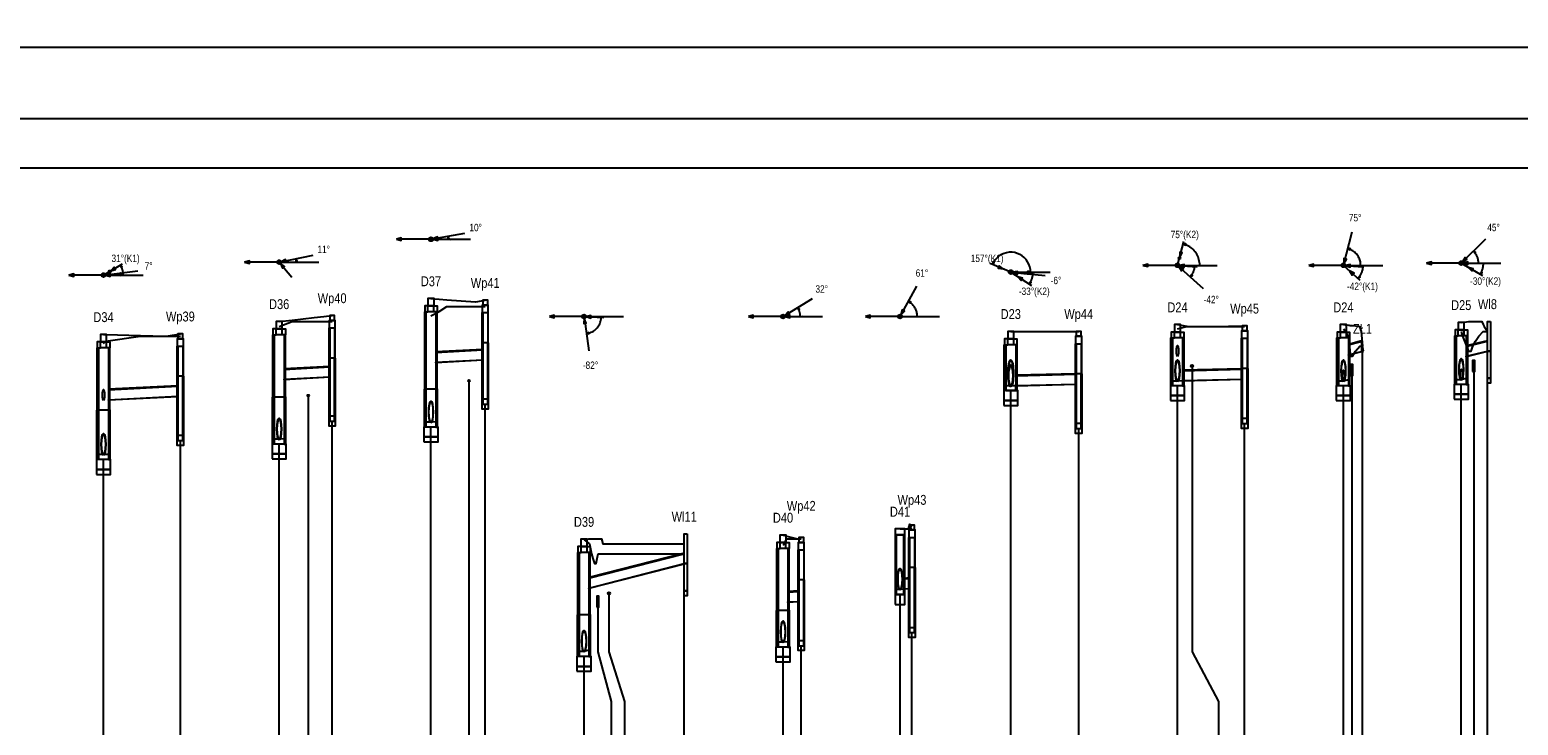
# Model space of a CAD drawing. Header units: metres. Extents: x 0 to 2625, y -705 to 306.
# Tile 24 of 34: x 1601 to 1902, y -185 to -45. Entities that reach past the tile are written whole.
import ezdxf
from ezdxf.enums import TextEntityAlignment as Align

# ---------------------------------------------------------------- set-up
doc = ezdxf.new("R2010")
doc.units = ezdxf.units.M
doc.header["$LTSCALE"] = 0.2
doc.layers.get('0').update_dxf_attribs({"color": 250, "linetype": 'CONTINUOUS'})
doc.layers.get('Defpoints').update_dxf_attribs({"linetype": 'CONTINUOUS'})
for name, color, linetype in [('Budynki', 7, 'CONTINUOUS'), ('Liczby', 7, 'CONTINUOUS'), ('Linie_opisowe', 7, 'CONTINUOUS'), ('Linie_tabeli', 7, 'CONTINUOUS'), ('Odcinki', 7, 'CONTINUOUS'), ('Opis_wl', 7, 'CONTINUOUS'), ('Osie', 7, 'CONTINUOUS'), ('Teren_istn', 3, 'CONTINUOUS'), ('Teren_proj', 2, 'CONTINUOUS'), ('Uzbr_podz', 7, 'CONTINUOUS'), ('warstwa_nr_0', 8, 'CONTINUOUS'), ('Wezly', 7, 'CONTINUOUS'), ('Wymiary', 7, 'CONTINUOUS')]:
    doc.layers.add(name, color=color, linetype=linetype)
doc.styles.get("Standard").update_dxf_attribs({"font": 'arial.ttf'})
doc.dimstyles.new('ISO-25', dxfattribs={"dimtxt": 2.5, "dimasz": 2.5, "dimexe": 1.25, "dimexo": 0.625, "dimtad": 1, "dimdec": 4, "dimdsep": 46, "dimtxsty": 'Standard', "dimcen": 2.5, "dimadec": 0, "dimazin": 0, "dimtfac": 1, "dimtdec": 4, "dimtmove": 0, "dimatfit": 3, "dimfxl": 1, "dimtolj": 1, "dimtzin": 0, "dimarcsym": 0})

# ---------------------------------------------------------------- blocks, each defined once
blk = doc.blocks.new('*D4')
at = {"color": 0, "lineweight": -2, "transparency": 16777216}
for p, q in [((0, -61.93), (0, -46.83)), ((2.5, -48.08), (2215.86, -48.08)), ((2218.36, -61.93), (2218.36, -46.83))]:
    blk.add_line(p, q, dxfattribs=at)
at = {"color": 0, "transparency": 16777216}
for points in [[(2.5, -47.66), (2.5, -48.49), (0, -48.08)], [(2215.86, -47.66), (2215.86, -48.49), (2218.36, -48.08)]]:
    blk.add_solid(points, dxfattribs=at)
at = {"layer": 'Defpoints', "color": 0, "transparency": 16777216}
for p in [(2218.36, -48.08), (0, -62.56), (2218.36, -62.56)]:
    blk.add_point(p, dxfattribs=at)
at = {"color": 0, "transparency": 16777216, "insert": (1109.18, -46.17), "char_height": 2.5, "attachment_point": 5}
blk.add_mtext('\\A1;2218.356', dxfattribs=at)

msp = doc.modelspace()

# ---------------------------------------------------------------- linework, layer by layer
at = {"layer": 'Budynki'}
for points in [[(1896.7264, -103.55751), (1896.7264, -109.55751), (1896.1264, -109.55751), (1896.1264, -103.55751)], [(1896.7264, -109.55751), (1896.7264, -115.05751), (1896.1264, -115.05751), (1896.1264, -111.05751), (1896.1264, -111.05751), (1896.1264, -109.55751)], [(1896.7264, -115.05751), (1896.7264, -116.05751), (1896.1264, -116.05751), (1896.1264, -115.05751)], [(1734.1271, -146.55751), (1734.1271, -152.55751), (1733.5271, -152.55751), (1733.5271, -146.55751)], [(1734.1271, -152.55751), (1734.1271, -158.05751), (1733.5271, -158.05751), (1733.5271, -154.05751), (1733.5271, -154.05751), (1733.5271, -152.55751)], [(1734.1271, -158.05751), (1734.1271, -159.05751), (1733.5271, -159.05751), (1733.5271, -158.05751)]]:
    msp.add_lwpolyline(points, close=True, dxfattribs=at)
at = {"layer": 'Linie_opisowe'}
for p, q in [((1689.9524, -115.55751), (1689.9524, -249.55751)), ((1657.4085, -118.55751), (1657.4085, -249.55751))]:
    msp.add_line(p, q, dxfattribs=at)
for points in [[(1836.3426, -112.55751), (1836.3426, -170.43751), (1841.6826, -180.43751), (1841.6826, -249.55751)], [(1868.6854, -114.38951), (1868.6854, -216.79751), (1869.6654, -226.79751), (1869.6654, -249.55751)], [(1893.3368, -113.55751), (1893.3368, -216.79751), (1898.8264, -226.79751), (1898.8264, -249.55751)], [(1718.2849, -158.55751), (1718.2849, -170.43751), (1721.4449, -180.43751), (1721.4449, -249.55751)], [(1716.0249, -161.25751), (1716.0249, -170.43751), (1718.7449, -180.43751), (1718.7449, -249.55751)]]:
    msp.add_lwpolyline(points, dxfattribs=at)
at = {"layer": 'Linie_tabeli'}
msp.add_lwpolyline([(30, -349.55751), (2208.356, -349.55751), (2208.356, -72.55751), (30, -72.55751)], close=True, dxfattribs=at)
for points in [[(1870.8168, -249.55751), (1870.8168, -108.55751)], [(1833.3826, -249.55751), (1833.3826, -116.55701)], [(1866.9654, -249.55751), (1866.9654, -116.55701)], [(1890.8168, -249.55751), (1890.8168, -116.29951)], [(1896.1264, -249.55751), (1896.1264, -115.05751)], [(1693.2449, -249.55751), (1693.2449, -120.27931)], [(1799.6326, -249.55751), (1799.6326, -117.55751)], [(1662.2524, -249.55751), (1662.2524, -123.72541)], [(1682.2524, -249.55751), (1682.2524, -124.91891)], [(1813.3826, -249.55751), (1813.3826, -125.21371)], [(1846.9654, -249.55751), (1846.9654, -124.20491)], [(1631.5285, -249.55751), (1631.5285, -127.66051)], [(1651.5285, -249.55751), (1651.5285, -128.36101)], [(1615.9683, -249.55751), (1615.9683, -131.49851)], [(1733.5271, -249.55751), (1733.5271, -158.05751)], [(1777.212, -249.55751), (1777.212, -158.82181)], [(1779.6326, -249.55751), (1779.6326, -166.52811)], [(1713.2449, -249.55751), (1713.2449, -171.35581)], [(1753.5271, -249.55751), (1753.5271, -169.44601)], [(1757.212, -249.55751), (1757.212, -169.17021)]]:
    msp.add_lwpolyline(points, dxfattribs=at)
at = {"layer": 'Odcinki'}
for points in [[(1867.9654, -108.29791), (1870.6168, -107.60941), (1870.6168, -107.50941), (1867.9654, -108.19791)], [(1891.8168, -108.61271), (1896.1264, -107.55751), (1896.1264, -107.45751), (1891.8168, -108.51271)], [(1683.2524, -109.82891), (1692.7449, -109.30681), (1692.7449, -109.20681), (1683.2524, -109.72891)], [(1683.2524, -111.82891), (1692.7449, -111.30681), (1692.7449, -111.40681), (1683.2524, -111.92891)], [(1867.9654, -110.29791), (1870.6168, -109.60941), (1870.6168, -109.70941), (1867.9654, -110.39791)], [(1891.8168, -110.61271), (1896.1264, -109.55751), (1896.1264, -109.65751), (1891.8168, -110.71271)], [(1652.5285, -113.27001), (1661.7524, -112.75341), (1661.7524, -112.65341), (1652.5285, -113.17001)], [(1800.6326, -114.53251), (1812.8826, -114.22621), (1812.8826, -114.12621), (1800.6326, -114.43251)], [(1834.3826, -113.51951), (1846.4654, -113.21741), (1846.4654, -113.11741), (1834.3826, -113.41951)], [(1616.9683, -117.38851), (1631.0285, -116.68551), (1631.0285, -116.58551), (1616.9683, -117.28851)], [(1652.5285, -115.27001), (1661.7524, -114.75341), (1661.7524, -114.85341), (1652.5285, -115.37001)], [(1800.6326, -116.53251), (1812.8826, -116.22621), (1812.8826, -116.32621), (1800.6326, -116.63251)], [(1834.3826, -115.51951), (1846.4654, -115.21741), (1846.4654, -115.31741), (1834.3826, -115.61951)], [(1616.9683, -119.38851), (1631.0285, -118.68551), (1631.0285, -118.78551), (1616.9683, -119.48851)], [(1714.2449, -155.50111), (1733.5271, -150.55751), (1733.5271, -150.45751), (1714.2449, -155.40111)], [(1714.2449, -157.50111), (1733.5271, -152.55751), (1733.5271, -152.65751), (1714.2449, -157.60111)], [(1778.012, -155.66181), (1779.1326, -155.56941), (1779.1326, -155.46941), (1778.012, -155.56181)], [(1754.5271, -158.31651), (1756.712, -158.19741), (1756.712, -158.09741), (1754.5271, -158.21651)], [(1778.012, -157.66181), (1779.1326, -157.56941), (1779.1326, -157.66941), (1778.012, -157.76181)], [(1754.5271, -160.31651), (1756.712, -160.19741), (1756.712, -160.29741), (1754.5271, -160.41651)]]:
    msp.add_lwpolyline(points, close=True, dxfattribs=at)
at = {"layer": 'Opis_wl'}
for centre, major_axis in [((1833.3826, -109.55751), (0, -1.1)), ((1799.6326, -114.05751), (0, -2.75)), ((1833.3826, -113.54451), (0, -2.2)), ((1833.3826, -109.55751), (0, -1)), ((1866.9654, -113.54451), (0, -2.2)), ((1890.8168, -113.28701), (0, -2.2)), ((1890.8168, -113.28701), (0, -2)), ((1799.6326, -114.05751), (0, -2.5)), ((1799.6326, -114.55751), (0, -2.2)), ((1799.6326, -114.55751), (0, -2.2)), ((1799.6326, -114.55751), (0, -2)), ((1799.6326, -114.55751), (0, -2)), ((1833.3826, -113.54451), (0, -2)), ((1866.9654, -113.54451), (0, -2)), ((1866.9654, -114.54451), (0, -1.1)), ((1866.9654, -114.54451), (0, -1)), ((1890.8168, -114.28701), (0, -1.1)), ((1890.8168, -114.28701), (0, -1)), ((1615.9683, -118.43851), (0, -1.1)), ((1615.9683, -118.43851), (0, -1)), ((1682.2524, -121.88391), (0, -2.2)), ((1682.2524, -121.88391), (0, -2)), ((1651.5285, -125.32601), (0, -2.2)), ((1651.5285, -125.32601), (0, -2)), ((1615.9683, -128.43851), (0, -2.2)), ((1615.9683, -128.43851), (0, -2)), ((1777.212, -155.72781), (0, -2.2)), ((1777.212, -155.72781), (0, -2)), ((1753.5271, -166.37101), (0, -2.2)), ((1753.5271, -166.37101), (0, -2)), ((1713.2449, -168.28081), (0, -2.2)), ((1713.2449, -168.28081), (0, -2))]:
    msp.add_ellipse(centre, major_axis=major_axis, ratio=0.2, dxfattribs=at)
at = {"layer": 'Osie'}
for p, q in [((1682.2524, -86.92711), (1690.2524, -86.92711)), ((1651.5285, -91.55751), (1659.5285, -91.55751)), ((1833.3826, -92.20271), (1841.3826, -92.20271)), ((1866.9654, -92.20271), (1874.9654, -92.20271)), ((1890.8168, -91.75411), (1898.8168, -91.75411)), ((1615.9683, -94.18371), (1623.9683, -94.18371)), ((1799.6326, -93.55751), (1807.6326, -93.55751)), ((1713.2449, -102.55751), (1721.2449, -102.55751)), ((1753.5271, -102.55751), (1761.5271, -102.55751)), ((1777.212, -102.55751), (1785.212, -102.55751))]:
    msp.add_line(p, q, dxfattribs=at)
at = {"layer": 'Teren_istn'}
for points in [[(1682.2524, -102.39931), (1683.8938, -101.55751), (1685.4856, -100.55751), (1693.2449, -100.55751)], [(1651.5285, -104.55751), (1654.184, -103.55751), (1658.6113, -103.55751), (1662.2524, -103.55751)], [(1833.3826, -105.07301), (1835.2681, -104.55751), (1843.72, -104.55751), (1846.9654, -104.55751)], [(1866.9654, -105.07301), (1867.3417, -105.55751), (1867.9718, -106.55751), (1868.0911, -107.55751), (1868.1768, -108.55751), (1868.2831, -109.55751), (1868.4337, -110.55751), (1868.7952, -110.55751), (1869.4358, -109.55751), (1870.3134, -108.55751), (1870.8168, -108.55751)], [(1615.9683, -108.03341), (1616.4446, -107.55751), (1623.4513, -106.55751), (1631.5285, -106.55751)], [(1799.6326, -105.55751), (1811.1185, -105.55751), (1811.9836, -105.55751), (1813.3826, -105.55751)], [(1890.8168, -105.55751), (1891.0514, -106.55751), (1891.4559, -107.55751), (1891.8673, -108.55751), (1892.3006, -109.55751), (1892.8522, -109.55751), (1893.1855, -108.55751), (1893.7353, -107.55751), (1894.3522, -106.55751), (1895.2898, -105.55751), (1896.1264, -105.55751)], [(1753.5271, -148.83301), (1753.7313, -148.55751), (1754.2913, -147.55751), (1757.212, -147.55751)], [(1777.212, -145.55751), (1778.9597, -145.55751), (1779.6326, -145.55751)], [(1713.2449, -147.73021), (1714.3346, -148.55751), (1714.5407, -149.55751), (1714.7655, -150.55751), (1715.0541, -151.55751), (1715.3685, -152.55751), (1715.7115, -152.55751), (1715.8876, -151.55751), (1716.0974, -150.55751), (1731.6372, -150.55751), (1733.5271, -150.55751)]]:
    msp.add_lwpolyline(points, dxfattribs=at)
at = {"layer": 'Teren_proj'}
for points in [[(1682.2524, -98.92711), (1683.8938, -99.04211), (1685.4856, -99.15351), (1691.2567, -99.55751), (1691.3694, -99.55751), (1693.2449, -99.25751)], [(1651.5285, -103.55751), (1654.184, -103.26461), (1658.6113, -102.77621), (1660.5939, -102.55751), (1662.2524, -102.35751)], [(1833.3826, -104.20271), (1835.2681, -104.47971), (1835.7978, -104.55751), (1837.7823, -104.55751), (1843.72, -104.49281), (1846.9654, -104.45751)], [(1866.9654, -104.20271), (1867.3417, -104.24351), (1867.9718, -104.31181), (1868.0911, -104.32481), (1868.1768, -104.33411), (1868.2831, -104.34561), (1868.4337, -104.36191), (1868.7952, -104.40111), (1869.4358, -104.47061), (1870.2367, -104.55751), (1870.3134, -104.80901), (1870.5417, -105.55751), (1870.8168, -108.55751)], [(1890.8168, -103.75411), (1891.0514, -103.72971), (1891.4559, -103.68761), (1891.8673, -103.64481), (1892.3006, -103.59981), (1892.7073, -103.55751), (1892.8522, -103.55751), (1893.1855, -103.55751), (1893.7353, -103.55751), (1894.3522, -103.55751), (1895.0188, -103.55751), (1895.2898, -104.19241), (1895.4457, -104.55751), (1896.1264, -105.55751)], [(1615.9683, -106.18371), (1616.4446, -106.19791), (1623.4513, -106.40691), (1628.5023, -106.55751), (1628.632, -106.55751), (1631.5285, -106.05751)], [(1778.9597, -145.55751), (1779.178, -144.55751), (1779.2354, -145.55751), (1779.6326, -144.75751)], [(1713.2449, -147.61701), (1714.1219, -147.55751), (1714.3346, -147.55751), (1714.5407, -147.55751), (1714.7655, -147.55751), (1715.0541, -147.55751), (1715.3685, -147.55751), (1715.7115, -147.55751), (1715.8876, -147.55751), (1716.0974, -147.55751), (1716.7472, -147.55751), (1717.0521, -148.55751), (1731.6372, -148.55751), (1733.5271, -148.55751)], [(1753.5271, -146.77531), (1753.7313, -146.83041), (1754.2913, -146.98151), (1756.4249, -147.55751), (1756.4688, -147.55751), (1757.212, -147.25751)]]:
    msp.add_lwpolyline(points, dxfattribs=at)
at = {"layer": 'Uzbr_podz'}
for points in [[(1893.1168, -113.65751), (1893.5568, -113.65751), (1893.5568, -111.45751), (1893.1168, -111.45751)], [(1868.4654, -114.48951), (1868.9054, -114.48951), (1868.9054, -112.28951), (1868.4654, -112.28951)], [(1868.4854, -114.38951), (1868.8854, -114.38951), (1868.8854, -112.38951), (1868.4854, -112.38951)], [(1893.1368, -113.55751), (1893.5368, -113.55751), (1893.5368, -111.55751), (1893.1368, -111.55751)], [(1715.8049, -161.35751), (1716.2449, -161.35751), (1716.2449, -159.15751), (1715.8049, -159.15751)], [(1715.8249, -161.25751), (1716.2249, -161.25751), (1716.2249, -159.25751), (1715.8249, -159.25751)]]:
    msp.add_lwpolyline(points, close=True, dxfattribs=at)
for centre, radius in [((1836.3426, -112.55751), 0.25), ((1689.9524, -115.55751), 0.168), ((1689.9524, -115.55751), 0.16), ((1657.4085, -118.55751), 0.168), ((1657.4085, -118.55751), 0.16), ((1718.2849, -158.55751), 0.25)]:
    msp.add_circle(centre, radius, dxfattribs=at)
at = {"layer": 'warstwa_nr_0'}
msp.add_lwpolyline([(0, -359.55751), (2218.356, -359.55751), (2218.356, -62.55751), (0, -62.55751)], close=True, dxfattribs=at)
at = {"layer": 'Wezly'}
for p, q in [((1682.8524, -100.42711), (1681.6524, -100.42711)), ((1682.8524, -101.62711), (1681.6524, -101.62711)), ((1652.1285, -105.05751), (1650.9285, -105.05751)), ((1891.4168, -105.25411), (1890.2168, -105.25411)), ((1616.5683, -107.68371), (1615.3683, -107.68371)), ((1652.1285, -106.25751), (1650.9285, -106.25751)), ((1693.7449, -107.85751), (1692.7449, -107.85751)), ((1800.2326, -107.05751), (1799.0326, -107.05751)), ((1800.2326, -108.25751), (1799.0326, -108.25751)), ((1833.9826, -105.70271), (1832.7826, -105.70271)), ((1833.9826, -106.90271), (1832.7826, -106.90271)), ((1867.5654, -105.70271), (1866.3654, -105.70271)), ((1867.5654, -106.90271), (1866.3654, -106.90271)), ((1870.8168, -108.53351), (1870.6168, -107.50941)), ((1870.6168, -107.50941), (1870.6168, -109.70941)), ((1870.8168, -108.58351), (1870.6168, -107.60941)), ((1891.4168, -106.45411), (1890.2168, -106.45411)), ((1616.5683, -108.88371), (1615.3683, -108.88371)), ((1662.7524, -110.95751), (1661.7524, -110.95751)), ((1870.6168, -109.60941), (1870.8168, -109.58351)), ((1870.6168, -109.70941), (1870.8168, -109.63351)), ((1871.0168, -109.55751), (1870.8168, -108.53351)), ((1871.0168, -109.55751), (1870.8168, -108.58351)), ((1870.8168, -109.58351), (1871.0168, -109.55751)), ((1870.8168, -109.63351), (1871.0168, -109.55751)), ((1871.0168, -109.55751), (1871.0168, -109.55751)), ((1813.8826, -114.15751), (1812.8826, -114.15751)), ((1847.4654, -113.05751), (1846.4654, -113.05751)), ((1632.0285, -114.65751), (1631.0285, -114.65751)), ((1683.3724, -117.22711), (1681.1324, -117.22711)), ((1652.6485, -118.85751), (1650.4085, -118.85751)), ((1617.0883, -121.48371), (1614.8483, -121.48371)), ((1713.8449, -149.11701), (1712.6449, -149.11701)), ((1713.8449, -150.31701), (1712.6449, -150.31701)), ((1754.1271, -148.27531), (1752.9271, -148.27531)), ((1754.1271, -149.47531), (1752.9271, -149.47531)), ((1780.1326, -153.35751), (1779.1326, -153.35751)), ((1757.712, -155.85751), (1756.712, -155.85751)), ((1754.6471, -162.07531), (1752.4071, -162.07531)), ((1714.3649, -162.91701), (1712.1249, -162.91701))]:
    msp.add_line(p, q, dxfattribs=at)
for points in [[(1681.6284, -100.42711), (1682.8764, -100.42711), (1682.8764, -98.92711), (1681.6284, -98.92711)], [(1692.7449, -100.25751), (1693.7449, -100.25751), (1693.7449, -99.25751), (1692.7449, -99.25751)], [(1661.7524, -103.35751), (1662.7524, -103.35751), (1662.7524, -102.35751), (1661.7524, -102.35751)], [(1681.6524, -100.42711), (1681.0024, -100.42711), (1681.0024, -101.62711), (1681.6524, -101.62711)], [(1681.2524, -117.22711), (1681.0024, -117.22711), (1681.0024, -101.62711), (1681.2524, -101.62711)], [(1682.8524, -100.42711), (1683.5024, -100.42711), (1683.5024, -101.62711), (1682.8524, -101.62711)], [(1683.2524, -117.22711), (1683.5024, -117.22711), (1683.5024, -101.62711), (1683.2524, -101.62711)], [(1692.6199, -101.75751), (1693.8699, -101.75751), (1693.8699, -100.25751), (1692.6199, -100.25751)], [(1692.7449, -107.85751), (1692.6199, -107.85751), (1692.6199, -101.75751), (1692.7449, -101.75751)], [(1693.7449, -107.85751), (1693.8699, -107.85751), (1693.8699, -101.75751), (1693.7449, -101.75751)], [(1650.9285, -105.05751), (1650.2785, -105.05751), (1650.2785, -106.25751), (1650.9285, -106.25751)], [(1650.9045, -105.05751), (1652.1525, -105.05751), (1652.1525, -103.55751), (1650.9045, -103.55751)], [(1652.1285, -105.05751), (1652.7785, -105.05751), (1652.7785, -106.25751), (1652.1285, -106.25751)], [(1661.6274, -104.85751), (1662.8774, -104.85751), (1662.8774, -103.35751), (1661.6274, -103.35751)], [(1661.7524, -110.95751), (1661.6274, -110.95751), (1661.6274, -104.85751), (1661.7524, -104.85751)], [(1662.7524, -110.95751), (1662.8774, -110.95751), (1662.8774, -104.85751), (1662.7524, -104.85751)], [(1832.7586, -105.70271), (1834.0066, -105.70271), (1834.0066, -104.20271), (1832.7586, -104.20271)], [(1846.3404, -106.95751), (1847.5904, -106.95751), (1847.5904, -105.45751), (1846.3404, -105.45751)], [(1846.4654, -105.45751), (1847.4654, -105.45751), (1847.4654, -104.45751), (1846.4654, -104.45751)], [(1866.3414, -105.70271), (1867.5894, -105.70271), (1867.5894, -104.20271), (1866.3414, -104.20271)], [(1890.2168, -105.25411), (1889.5668, -105.25411), (1889.5668, -106.45411), (1890.2168, -106.45411)], [(1890.1928, -105.25411), (1891.4408, -105.25411), (1891.4408, -103.75411), (1890.1928, -103.75411)], [(1891.4168, -105.25411), (1892.0668, -105.25411), (1892.0668, -106.45411), (1891.4168, -106.45411)], [(1615.3683, -107.68371), (1614.7183, -107.68371), (1614.7183, -108.88371), (1615.3683, -108.88371)], [(1615.3443, -107.68371), (1616.5923, -107.68371), (1616.5923, -106.18371), (1615.3443, -106.18371)], [(1616.5683, -107.68371), (1617.2183, -107.68371), (1617.2183, -108.88371), (1616.5683, -108.88371)], [(1630.9035, -108.55751), (1632.1535, -108.55751), (1632.1535, -107.05751), (1630.9035, -107.05751)], [(1631.0285, -107.05751), (1632.0285, -107.05751), (1632.0285, -106.05751), (1631.0285, -106.05751)], [(1650.5285, -118.85751), (1650.2785, -118.85751), (1650.2785, -106.25751), (1650.5285, -106.25751)], [(1652.5285, -118.85751), (1652.7785, -118.85751), (1652.7785, -106.25751), (1652.5285, -106.25751)], [(1693.2449, -120.27931), (1693.7449, -120.27931), (1693.7449, -107.85751), (1693.7866, -107.85751), (1693.8699, -107.85751), (1693.8699, -121.27931), (1693.2449, -121.27931), (1693.2449, -121.27931), (1692.6199, -121.27931), (1692.6199, -107.85751), (1692.7032, -107.85751), (1692.7449, -107.85751), (1692.7449, -120.27931)], [(1798.6326, -117.55751), (1798.3126, -117.55751), (1798.3126, -108.25751), (1798.6326, -108.25751)], [(1799.0326, -107.05751), (1798.3826, -107.05751), (1798.3826, -108.25751), (1799.0326, -108.25751)], [(1799.0086, -107.05751), (1800.2566, -107.05751), (1800.2566, -105.55751), (1799.0086, -105.55751)], [(1800.2326, -107.05751), (1800.8826, -107.05751), (1800.8826, -108.25751), (1800.2326, -108.25751)], [(1800.6326, -117.55751), (1800.9526, -117.55751), (1800.9526, -108.25751), (1800.6326, -108.25751)], [(1812.7576, -108.05751), (1814.0076, -108.05751), (1814.0076, -106.55751), (1812.7576, -106.55751)], [(1812.8826, -114.15751), (1812.7576, -114.15751), (1812.7576, -108.05751), (1812.8826, -108.05751)], [(1812.8826, -106.55751), (1813.8826, -106.55751), (1813.8826, -105.55751), (1812.8826, -105.55751)], [(1813.8826, -114.15751), (1814.0076, -114.15751), (1814.0076, -108.05751), (1813.8826, -108.05751)], [(1832.3826, -116.55701), (1832.0626, -116.55701), (1832.0626, -106.90271), (1832.3826, -106.90271)], [(1832.7826, -105.70271), (1832.1326, -105.70271), (1832.1326, -106.90271), (1832.7826, -106.90271)], [(1833.9826, -105.70271), (1834.6326, -105.70271), (1834.6326, -106.90271), (1833.9826, -106.90271)], [(1834.3826, -116.55701), (1834.7026, -116.55701), (1834.7026, -106.90271), (1834.3826, -106.90271)], [(1846.4654, -113.05751), (1846.3404, -113.05751), (1846.3404, -106.95751), (1846.4654, -106.95751)], [(1847.4654, -113.05751), (1847.5904, -113.05751), (1847.5904, -106.95751), (1847.4654, -106.95751)], [(1865.9654, -116.55701), (1865.6454, -116.55701), (1865.6454, -106.90271), (1865.9654, -106.90271)], [(1866.3654, -105.70271), (1865.7154, -105.70271), (1865.7154, -106.90271), (1866.3654, -106.90271)], [(1867.5654, -105.70271), (1868.2154, -105.70271), (1868.2154, -106.90271), (1867.5654, -106.90271)], [(1867.9654, -116.55701), (1868.2854, -116.55701), (1868.2854, -106.90271), (1867.9654, -106.90271)], [(1889.8168, -116.29951), (1889.4968, -116.29951), (1889.4968, -106.45411), (1889.8168, -106.45411)], [(1891.8168, -116.29951), (1892.1368, -116.29951), (1892.1368, -106.45411), (1891.8168, -106.45411)], [(1614.9683, -121.48371), (1614.7183, -121.48371), (1614.7183, -108.88371), (1614.9683, -108.88371)], [(1616.9683, -121.48371), (1617.2183, -121.48371), (1617.2183, -108.88371), (1616.9683, -108.88371)], [(1631.0285, -114.65751), (1630.9035, -114.65751), (1630.9035, -108.55751), (1631.0285, -108.55751)], [(1632.0285, -114.65751), (1632.1535, -114.65751), (1632.1535, -108.55751), (1632.0285, -108.55751)], [(1662.2524, -123.72541), (1662.7524, -123.72541), (1662.7524, -110.95751), (1662.794, -110.95751), (1662.8774, -110.95751), (1662.8774, -124.72541), (1662.2524, -124.72541), (1662.2524, -124.72541), (1661.6274, -124.72541), (1661.6274, -110.95751), (1661.7107, -110.95751), (1661.7524, -110.95751), (1661.7524, -123.72541)], [(1813.3826, -125.21371), (1813.8826, -125.21371), (1813.8826, -114.15751), (1813.9243, -114.15751), (1814.0076, -114.15751), (1814.0076, -126.21371), (1813.3826, -126.21371), (1813.3826, -126.21371), (1812.7576, -126.21371), (1812.7576, -114.15751), (1812.841, -114.15751), (1812.8826, -114.15751), (1812.8826, -125.21371)], [(1846.9654, -124.20491), (1847.4654, -124.20491), (1847.4654, -113.05751), (1847.5071, -113.05751), (1847.5904, -113.05751), (1847.5904, -125.20491), (1846.9654, -125.20491), (1846.9654, -125.20491), (1846.3404, -125.20491), (1846.3404, -113.05751), (1846.4237, -113.05751), (1846.4654, -113.05751), (1846.4654, -124.20491)], [(1631.5285, -127.66051), (1632.0285, -127.66051), (1632.0285, -114.65751), (1632.0701, -114.65751), (1632.1535, -114.65751), (1632.1535, -128.66051), (1631.5285, -128.66051), (1631.5285, -128.66051), (1630.9035, -128.66051), (1630.9035, -114.65751), (1630.9868, -114.65751), (1631.0285, -114.65751), (1631.0285, -127.66051)], [(1681.2524, -124.91891), (1680.9324, -124.91891), (1680.9324, -117.22711), (1681.2524, -117.22711)], [(1683.2524, -124.91891), (1683.5724, -124.91891), (1683.5724, -117.22711), (1683.2524, -117.22711)], [(1798.6326, -117.55751), (1800.6326, -117.55751), (1800.6326, -116.55751), (1798.6326, -116.55751)], [(1831.9426, -118.55701), (1834.8226, -118.55701), (1834.8226, -116.55701), (1831.9426, -116.55701)], [(1833.3826, -116.55701), (1832.3826, -116.55701), (1832.3826, -115.54451), (1833.3826, -115.54451), (1834.3826, -115.51951), (1834.3826, -116.55701)], [(1865.5254, -118.55701), (1868.4054, -118.55701), (1868.4054, -116.55701), (1865.5254, -116.55701)], [(1866.9654, -116.55701), (1865.9654, -116.55701), (1865.9654, -115.54451), (1866.9654, -115.54451), (1867.9654, -115.28791), (1867.9654, -116.55701)], [(1889.3768, -118.29951), (1892.2568, -118.29951), (1892.2568, -116.29951), (1889.3768, -116.29951)], [(1890.8168, -116.29951), (1889.8168, -116.29951), (1889.8168, -115.28701), (1890.8168, -115.28701), (1891.8168, -115.04271), (1891.8168, -116.29951)], [(1650.5285, -128.36101), (1650.2085, -128.36101), (1650.2085, -118.85751), (1650.5285, -118.85751)], [(1652.5285, -128.36101), (1652.8485, -128.36101), (1652.8485, -118.85751), (1652.5285, -118.85751)], [(1692.7449, -120.27931), (1693.7449, -120.27931), (1693.7449, -119.27931), (1692.7449, -119.27931)], [(1798.1926, -119.55751), (1801.0726, -119.55751), (1801.0726, -117.55751), (1798.1926, -117.55751)], [(1798.1926, -120.55751), (1801.0726, -120.55751), (1801.0726, -119.55751), (1798.1926, -119.55751)], [(1831.9426, -119.55701), (1834.8226, -119.55701), (1834.8226, -118.55701), (1831.9426, -118.55701)], [(1865.5254, -119.55701), (1868.4054, -119.55701), (1868.4054, -118.55701), (1865.5254, -118.55701)], [(1889.3768, -119.29951), (1892.2568, -119.29951), (1892.2568, -118.29951), (1889.3768, -118.29951)], [(1614.9683, -131.49851), (1614.6483, -131.49851), (1614.6483, -121.48371), (1614.9683, -121.48371)], [(1616.9683, -131.49851), (1617.2883, -131.49851), (1617.2883, -121.48371), (1616.9683, -121.48371)], [(1661.7524, -123.72541), (1662.7524, -123.72541), (1662.7524, -122.72541), (1661.7524, -122.72541)], [(1846.4654, -124.20491), (1847.4654, -124.20491), (1847.4654, -123.20491), (1846.4654, -123.20491)], [(1680.8124, -126.91891), (1683.6924, -126.91891), (1683.6924, -124.91891), (1680.8124, -124.91891)], [(1682.2524, -124.91891), (1681.2524, -124.91891), (1681.2524, -123.88391), (1682.2524, -123.88391), (1683.2524, -123.82891), (1683.2524, -124.91891)], [(1812.8826, -125.21371), (1813.8826, -125.21371), (1813.8826, -124.21371), (1812.8826, -124.21371)], [(1631.0285, -127.66051), (1632.0285, -127.66051), (1632.0285, -126.66051), (1631.0285, -126.66051)], [(1650.0885, -130.36101), (1652.9685, -130.36101), (1652.9685, -128.36101), (1650.0885, -128.36101)], [(1651.5285, -128.36101), (1650.5285, -128.36101), (1650.5285, -127.32601), (1651.5285, -127.32601), (1652.5285, -127.27001), (1652.5285, -128.36101)], [(1680.8124, -127.91891), (1683.6924, -127.91891), (1683.6924, -126.91891), (1680.8124, -126.91891)], [(1614.5283, -133.49851), (1617.4083, -133.49851), (1617.4083, -131.49851), (1614.5283, -131.49851)], [(1615.9683, -131.49851), (1614.9683, -131.49851), (1614.9683, -130.43851), (1615.9683, -130.43851), (1616.9683, -130.38851), (1616.9683, -131.49851)], [(1650.0885, -131.36101), (1652.9685, -131.36101), (1652.9685, -130.36101), (1650.0885, -130.36101)], [(1614.5283, -134.49851), (1617.4083, -134.49851), (1617.4083, -133.49851), (1614.5283, -133.49851)], [(1712.6209, -149.11701), (1713.8689, -149.11701), (1713.8689, -147.61701), (1712.6209, -147.61701)], [(1752.9031, -148.27531), (1754.1511, -148.27531), (1754.1511, -146.77531), (1752.9031, -146.77531)], [(1756.712, -148.25751), (1757.712, -148.25751), (1757.712, -147.25751), (1756.712, -147.25751)], [(1776.212, -146.75751), (1778.212, -146.75751), (1778.212, -145.55751), (1776.212, -145.55751)], [(1776.212, -158.82181), (1778.212, -158.82181), (1778.212, -146.75751), (1776.212, -146.75751)], [(1776.412, -158.82181), (1778.012, -158.82181), (1778.012, -146.75751), (1776.412, -146.75751)], [(1779.0076, -147.25751), (1780.2576, -147.25751), (1780.2576, -145.75751), (1779.0076, -145.75751)], [(1779.1326, -153.35751), (1779.0076, -153.35751), (1779.0076, -147.25751), (1779.1326, -147.25751)], [(1779.1326, -145.75751), (1780.1326, -145.75751), (1780.1326, -144.75751), (1779.1326, -144.75751)], [(1780.1326, -153.35751), (1780.2576, -153.35751), (1780.2576, -147.25751), (1780.1326, -147.25751)], [(1712.6449, -149.11701), (1711.9949, -149.11701), (1711.9949, -150.31701), (1712.6449, -150.31701)], [(1712.2449, -162.91701), (1711.9949, -162.91701), (1711.9949, -150.31701), (1712.2449, -150.31701)], [(1713.8449, -149.11701), (1714.4949, -149.11701), (1714.4949, -150.31701), (1713.8449, -150.31701)], [(1714.2449, -162.91701), (1714.4949, -162.91701), (1714.4949, -150.31701), (1714.2449, -150.31701)], [(1752.9271, -148.27531), (1752.2771, -148.27531), (1752.2771, -149.47531), (1752.9271, -149.47531)], [(1752.5271, -162.07531), (1752.2771, -162.07531), (1752.2771, -149.47531), (1752.5271, -149.47531)], [(1754.1271, -148.27531), (1754.7771, -148.27531), (1754.7771, -149.47531), (1754.1271, -149.47531)], [(1754.5271, -162.07531), (1754.7771, -162.07531), (1754.7771, -149.47531), (1754.5271, -149.47531)], [(1756.587, -149.75751), (1757.837, -149.75751), (1757.837, -148.25751), (1756.587, -148.25751)], [(1756.712, -155.85751), (1756.587, -155.85751), (1756.587, -149.75751), (1756.712, -149.75751)], [(1757.712, -155.85751), (1757.837, -155.85751), (1757.837, -149.75751), (1757.712, -149.75751)], [(1779.6326, -166.52811), (1780.1326, -166.52811), (1780.1326, -153.35751), (1780.1742, -153.35751), (1780.2576, -153.35751), (1780.2576, -167.52811), (1779.6326, -167.52811), (1779.6326, -167.52811), (1779.0076, -167.52811), (1779.0076, -153.35751), (1779.0909, -153.35751), (1779.1326, -153.35751), (1779.1326, -166.52811)], [(1757.212, -169.17021), (1757.712, -169.17021), (1757.712, -155.85751), (1757.7537, -155.85751), (1757.837, -155.85751), (1757.837, -170.17021), (1757.212, -170.17021), (1757.212, -170.17021), (1756.587, -170.17021), (1756.587, -155.85751), (1756.6703, -155.85751), (1756.712, -155.85751), (1756.712, -169.17021)], [(1776.252, -160.82181), (1778.172, -160.82181), (1778.172, -158.82181), (1776.252, -158.82181)], [(1777.212, -158.82181), (1776.412, -158.82181), (1776.412, -157.72781), (1777.212, -157.72781), (1778.012, -157.66181), (1778.012, -158.82181)], [(1752.5271, -169.44601), (1752.2071, -169.44601), (1752.2071, -162.07531), (1752.5271, -162.07531)], [(1754.5271, -169.44601), (1754.8471, -169.44601), (1754.8471, -162.07531), (1754.5271, -162.07531)], [(1712.2449, -171.35581), (1711.9249, -171.35581), (1711.9249, -162.91701), (1712.2449, -162.91701)], [(1714.2449, -171.35581), (1714.5649, -171.35581), (1714.5649, -162.91701), (1714.2449, -162.91701)], [(1779.1326, -166.52811), (1780.1326, -166.52811), (1780.1326, -165.52811), (1779.1326, -165.52811)], [(1753.5271, -169.44601), (1752.5271, -169.44601), (1752.5271, -168.37101), (1753.5271, -168.37101), (1754.5271, -168.31651), (1754.5271, -169.44601)], [(1756.712, -169.17021), (1757.712, -169.17021), (1757.712, -168.17021), (1756.712, -168.17021)], [(1711.8049, -173.35581), (1714.6849, -173.35581), (1714.6849, -171.35581), (1711.8049, -171.35581)], [(1713.2449, -171.35581), (1712.2449, -171.35581), (1712.2449, -170.28081), (1713.2449, -170.28081), (1714.2449, -170.02111), (1714.2449, -171.35581)], [(1752.0871, -171.44601), (1754.9671, -171.44601), (1754.9671, -169.44601), (1752.0871, -169.44601)], [(1752.0871, -172.44601), (1754.9671, -172.44601), (1754.9671, -171.44601), (1752.0871, -171.44601)], [(1711.8049, -174.35581), (1714.6849, -174.35581), (1714.6849, -173.35581), (1711.8049, -173.35581)]]:
    msp.add_lwpolyline(points, close=True, dxfattribs=at)
at = {"layer": 'Wymiary'}
for p, q in [((1682.2524, -86.92711), (1675.2524, -86.92711)), ((1682.2524, -86.92711), (1689.1417, -85.68711)), ((1682.2524, -86.92711), (1686.2523, -86.95381)), ((1833.3826, -92.20271), (1834.6732, -87.37211)), ((1866.9654, -92.20271), (1868.7722, -85.43991)), ((1890.8168, -91.75411), (1895.7952, -86.83321)), ((1651.5285, -91.55751), (1658.3882, -90.16321)), ((1615.9683, -94.18371), (1619.8389, -91.88841)), ((1615.9683, -94.18371), (1622.9167, -93.33551)), ((1651.5285, -91.55751), (1644.5285, -91.55751)), ((1651.5285, -91.55751), (1654.1178, -94.60631)), ((1799.6326, -93.55751), (1795.4859, -91.80961)), ((1833.3826, -92.20271), (1826.3826, -92.20271)), ((1833.3826, -92.20271), (1837.3688, -92.53501)), ((1833.3826, -92.20271), (1838.5768, -96.89521)), ((1866.9654, -92.20271), (1859.9654, -92.20271)), ((1866.9654, -92.20271), (1870.9516, -92.53501)), ((1866.9654, -92.20271), (1870.3045, -95.21931)), ((1890.8168, -91.75411), (1883.8168, -91.75411)), ((1890.8168, -91.75411), (1894.8166, -91.79031)), ((1890.8168, -91.75411), (1895.1276, -94.28731)), ((1615.9683, -94.18371), (1608.9683, -94.18371)), ((1615.9683, -94.18371), (1619.9681, -94.22281)), ((1799.6326, -93.55751), (1803.6111, -93.97161)), ((1799.6326, -93.55751), (1803.8042, -96.31391)), ((1799.6326, -93.55751), (1806.595, -94.28221)), ((1753.5271, -102.55751), (1759.4884, -98.88831)), ((1777.212, -102.55751), (1780.5875, -96.42511)), ((1713.2449, -102.55751), (1706.2449, -102.55751)), ((1713.2449, -102.55751), (1717.2409, -102.73721)), ((1713.2449, -102.55751), (1714.2354, -109.48711)), ((1753.5271, -102.55751), (1746.5271, -102.55751)), ((1753.5271, -102.55751), (1757.5268, -102.50751)), ((1777.212, -102.55751), (1770.212, -102.55751))]:
    msp.add_line(p, q, dxfattribs=at)
for points in [[(1675.2524, -86.92711), (1676.2183, -87.18601), (1676.2183, -86.66831)], [(1682.6461, -86.85631), (1683.6426, -86.93991), (1683.5509, -86.43041)], [(1682.6524, -86.92981), (1683.6166, -87.19511), (1683.62, -86.67741)], [(1685.697, -86.30711), (1685.6552, -86.80541), (1685.91, -86.75951)], [(1833.8214, -90.56031), (1834.3208, -89.69391), (1833.8207, -89.56031)], [(1834.5441, -87.85511), (1834.9773, -88.10481), (1835.0441, -87.85481)], [(1867.8688, -88.82131), (1868.302, -89.07091), (1868.3688, -88.82091)], [(1893.306, -89.29361), (1893.5535, -89.72811), (1893.7376, -89.54611)], [(1617.4305, -93.31661), (1618.3934, -93.04651), (1618.1293, -92.60121)], [(1619.4088, -92.14341), (1619.5439, -92.62481), (1619.7665, -92.49281)], [(1644.5285, -91.55751), (1645.4944, -91.81631), (1645.4944, -91.29871)], [(1651.7874, -91.86241), (1652.2154, -92.76621), (1652.61, -92.43111)], [(1651.9205, -91.47781), (1652.9186, -91.53911), (1652.8155, -91.03181)], [(1654.9584, -90.86031), (1654.9277, -91.35941), (1655.1814, -91.30781)], [(1795.9467, -92.00381), (1796.2535, -91.60911), (1796.015, -91.50851)], [(1798.0661, -92.89721), (1797.2765, -92.28351), (1797.0755, -92.76051)], [(1826.3826, -92.20271), (1827.3485, -92.46151), (1827.3485, -91.94381)], [(1833.6794, -92.47081), (1834.2227, -93.31041), (1834.5697, -92.92631)], [(1833.7812, -92.23591), (1834.7223, -92.57411), (1834.7653, -92.05821)], [(1859.9654, -92.20271), (1860.9313, -92.46151), (1860.9313, -91.94381)], [(1867.0686, -91.81621), (1867.568, -90.94981), (1867.0679, -90.81621)], [(1867.364, -92.23591), (1868.3051, -92.57411), (1868.3481, -92.05821)], [(1868.2269, -93.34231), (1868.7701, -94.18191), (1869.1171, -93.79781)], [(1883.8168, -91.75411), (1884.7827, -92.01291), (1884.7827, -91.49531)], [(1891.1013, -91.47291), (1891.9702, -90.97791), (1891.6063, -90.60981)], [(1891.2168, -91.75771), (1892.1803, -92.02521), (1892.185, -91.50761)], [(1892.2825, -92.61541), (1892.9841, -93.32791), (1893.2464, -92.88161)], [(1608.9683, -94.18371), (1609.9342, -94.44251), (1609.9342, -93.92491)], [(1616.3654, -94.13521), (1617.3555, -94.27511), (1617.2928, -93.76121)], [(1616.3683, -94.18761), (1617.3316, -94.45591), (1617.3367, -93.93821)], [(1619.4425, -93.75961), (1619.3726, -94.25471), (1619.6295, -94.22331)], [(1800.0305, -93.59891), (1800.9644, -93.95631), (1801.018, -93.44151)], [(1800.0305, -93.59891), (1800.9644, -93.95631), (1801.018, -93.44151)], [(1801.051, -94.49471), (1801.7142, -95.24311), (1801.9995, -94.81121)], [(1803.1138, -93.91991), (1803.2925, -93.45291), (1803.0351, -93.42611)], [(1803.3871, -96.03821), (1803.7613, -95.70661), (1803.5453, -95.56391)], [(1835.9797, -94.54891), (1836.3995, -94.27731), (1836.2074, -94.10381)], [(1869.9335, -94.88411), (1870.3533, -94.61251), (1870.1613, -94.43901)], [(1894.6965, -94.03401), (1895.0527, -93.68321), (1894.8296, -93.55201)], [(1706.2449, -102.55751), (1707.2108, -102.81631), (1707.2108, -102.29871)], [(1713.6445, -102.57551), (1714.5978, -102.87741), (1714.6211, -102.36031)], [(1746.5271, -102.55751), (1747.493, -102.81631), (1747.493, -102.29871)], [(1753.8677, -102.34781), (1754.826, -102.06191), (1754.5547, -101.62111)], [(1753.9271, -102.55251), (1754.8962, -102.79921), (1754.8897, -102.28161)], [(1756.5077, -100.72291), (1756.6507, -101.20201), (1756.8711, -101.06631)], [(1770.212, -102.55751), (1771.1779, -102.81631), (1771.1779, -102.29871)], [(1777.4049, -102.20711), (1778.0974, -101.48571), (1777.6439, -101.23611)], [(1778.8998, -99.49131), (1779.2605, -99.83761), (1779.3853, -99.61081)], [(1713.3015, -102.95351), (1713.182, -103.94631), (1713.6944, -103.87311)], [(1713.7401, -106.02231), (1714.2365, -106.08211), (1714.1999, -105.82581)]]:
    msp.add_lwpolyline(points, close=True, dxfattribs=at)
for points in [[(1685.7524, -86.92711), (1685.7518, -86.86481), (1685.7502, -86.80251), (1685.7474, -86.74021), (1685.7435, -86.67801), (1685.7385, -86.61591), (1685.7324, -86.55391), (1685.7252, -86.49201), (1685.7169, -86.43021), (1685.7075, -86.36861), (1685.697, -86.30711)], [(1803.6326, -93.55751), (1803.595, -93.01071), (1803.4831, -92.47411), (1803.2988, -91.95791), (1803.0458, -91.47171), (1802.7286, -91.02471), (1802.3533, -90.62531), (1801.9269, -90.28091), (1801.4574, -89.99801), (1800.9537, -89.78201), (1800.4251, -89.63681), (1799.8817, -89.56531), (1799.3336, -89.56871), (1798.7911, -89.64701), (1798.2645, -89.79881), (1797.7635, -90.02111), (1797.2976, -90.30981), (1796.8755, -90.65951), (1796.5052, -91.06361), (1796.1937, -91.51451), (1795.9467, -92.00381)], [(1837.8826, -92.20271), (1837.873, -91.90821), (1837.8441, -91.61501), (1837.796, -91.32431), (1837.7291, -91.03731), (1837.6435, -90.75541), (1837.5397, -90.47971), (1837.418, -90.21131), (1837.2791, -89.95151), (1837.1234, -89.70141), (1836.9517, -89.46191), (1836.7647, -89.23421), (1836.5632, -89.01931), (1836.3481, -88.81801), (1836.1202, -88.63121), (1835.8806, -88.45971), (1835.6303, -88.30421), (1835.3704, -88.16551), (1835.102, -88.04411), (1834.8261, -87.94051), (1834.5441, -87.85511)], [(1870.4654, -92.20271), (1870.4579, -91.97361), (1870.4354, -91.74561), (1870.3981, -91.51951), (1870.346, -91.29631), (1870.2795, -91.07701), (1870.1987, -90.86261), (1870.1041, -90.65381), (1869.996, -90.45181), (1869.8749, -90.25721), (1869.7414, -90.07101), (1869.5959, -89.89391), (1869.4392, -89.72671), (1869.2719, -89.57011), (1869.0947, -89.42481), (1868.9083, -89.29151), (1868.7136, -89.17061), (1868.5115, -89.06261), (1868.3027, -88.96821), (1868.0881, -88.88761), (1867.8688, -88.82131)], [(1894.3168, -91.75411), (1894.3141, -91.61771), (1894.3062, -91.48151), (1894.2929, -91.34571), (1894.2743, -91.21061), (1894.2505, -91.07621), (1894.2215, -90.94291), (1894.1873, -90.81091), (1894.148, -90.68031), (1894.1036, -90.55131), (1894.0543, -90.42411), (1894, -90.29891), (1893.9408, -90.17601), (1893.877, -90.05541), (1893.8085, -89.93751), (1893.7354, -89.82231), (1893.6579, -89.71001), (1893.5761, -89.60081), (1893.4901, -89.49491), (1893.4, -89.39251), (1893.306, -89.29361)], [(1619.9683, -94.18371), (1619.9669, -94.07661), (1619.9626, -93.96971), (1619.9554, -93.86291), (1619.9454, -93.75631), (1619.9325, -93.65001), (1619.9168, -93.54411), (1619.8983, -93.43871), (1619.877, -93.33381), (1619.8528, -93.22951), (1619.8259, -93.12591), (1619.7962, -93.02301), (1619.7638, -92.92101), (1619.7286, -92.81991), (1619.6908, -92.71981), (1619.6503, -92.62071), (1619.6071, -92.52271), (1619.5614, -92.42591), (1619.5131, -92.33041), (1619.4622, -92.23621), (1619.4088, -92.14341)], [(1655.0285, -91.55751), (1655.0278, -91.48731), (1655.0257, -91.41721), (1655.0222, -91.34711), (1655.0172, -91.27711), (1655.0109, -91.20721), (1655.0032, -91.13741), (1654.9941, -91.06781), (1654.9836, -90.99841), (1654.9717, -90.92921), (1654.9584, -90.86031)], [(1835.9797, -94.54891), (1836.0641, -94.45201), (1836.1449, -94.35201), (1836.222, -94.24911), (1836.2952, -94.14341), (1836.3646, -94.03511), (1836.4298, -93.92441), (1836.491, -93.81131), (1836.548, -93.69601), (1836.6007, -93.57881), (1836.6491, -93.45971), (1836.693, -93.33881), (1836.7325, -93.21651), (1836.7675, -93.09281), (1836.7979, -92.96791), (1836.8237, -92.84191), (1836.8449, -92.71511), (1836.8614, -92.58761), (1836.8732, -92.45961), (1836.8802, -92.33121), (1836.8826, -92.20271)], [(1869.9335, -94.88411), (1870.03, -94.77331), (1870.1223, -94.65901), (1870.2104, -94.54141), (1870.2941, -94.42071), (1870.3733, -94.29691), (1870.448, -94.17031), (1870.5179, -94.04111), (1870.583, -93.90941), (1870.6432, -93.77541), (1870.6985, -93.63921), (1870.7488, -93.50121), (1870.7939, -93.36131), (1870.8339, -93.21991), (1870.8686, -93.07721), (1870.8981, -92.93321), (1870.9223, -92.78831), (1870.9411, -92.64261), (1870.9546, -92.49631), (1870.9627, -92.34961), (1870.9654, -92.20271)], [(1894.6965, -94.03401), (1894.7557, -93.93011), (1894.8121, -93.82481), (1894.8657, -93.71791), (1894.9164, -93.60971), (1894.9642, -93.50011), (1895.0092, -93.38931), (1895.0511, -93.27741), (1895.0901, -93.16441), (1895.126, -93.05041), (1895.159, -92.93551), (1895.1888, -92.81971), (1895.2156, -92.70321), (1895.2392, -92.58611), (1895.2598, -92.46831), (1895.2772, -92.35001), (1895.2914, -92.23131), (1895.3025, -92.11231), (1895.3105, -91.99301), (1895.3152, -91.87361), (1895.3168, -91.75411)], [(1619.4683, -94.18371), (1619.468, -94.14121), (1619.4673, -94.09871), (1619.466, -94.05621), (1619.4642, -94.01371), (1619.4618, -93.97121), (1619.459, -93.92881), (1619.4557, -93.88641), (1619.4518, -93.84411), (1619.4474, -93.80181), (1619.4425, -93.75961)], [(1803.1138, -93.91991), (1803.1174, -93.88371), (1803.1206, -93.84761), (1803.1234, -93.81141), (1803.1258, -93.77521), (1803.1279, -93.73891), (1803.1296, -93.70271), (1803.1309, -93.66641), (1803.1318, -93.63011), (1803.1324, -93.59381), (1803.1326, -93.55751)], [(1803.3871, -96.03821), (1803.4579, -95.92761), (1803.5254, -95.81491), (1803.5897, -95.70031), (1803.6505, -95.58391), (1803.708, -95.46571), (1803.7619, -95.34601), (1803.8124, -95.22471), (1803.8593, -95.10191), (1803.9025, -94.97791), (1803.9422, -94.85271), (1803.9782, -94.72631), (1804.0104, -94.59901), (1804.039, -94.47071), (1804.0637, -94.34171), (1804.0847, -94.21201), (1804.102, -94.08181), (1804.1154, -93.95111), (1804.1249, -93.82011), (1804.1307, -93.68891), (1804.1326, -93.55751)], [(1757.0271, -102.55751), (1757.0258, -102.46101), (1757.0218, -102.36451), (1757.0151, -102.26821), (1757.0058, -102.17211), (1756.9939, -102.07621), (1756.9793, -101.98081), (1756.962, -101.88581), (1756.9422, -101.79131), (1756.9198, -101.69741), (1756.8948, -101.60411), (1756.8672, -101.51161), (1756.8371, -101.41991), (1756.8044, -101.32901), (1756.7693, -101.23911), (1756.7317, -101.15011), (1756.6916, -101.06231), (1756.6492, -100.97561), (1756.6044, -100.89001), (1756.5572, -100.80581), (1756.5077, -100.72291)], [(1780.712, -102.55751), (1780.707, -102.37081), (1780.6921, -102.18451), (1780.6672, -101.99941), (1780.6325, -101.81581), (1780.5881, -101.63441), (1780.534, -101.45561), (1780.4705, -101.27991), (1780.3977, -101.10791), (1780.3158, -100.94001), (1780.2251, -100.77671), (1780.1258, -100.61841), (1780.0182, -100.46571), (1779.9025, -100.31901), (1779.7793, -100.17861), (1779.6487, -100.04501), (1779.5112, -99.91861), (1779.3671, -99.79971), (1779.2169, -99.68861), (1779.061, -99.58571), (1778.8998, -99.49131)], [(1713.7401, -106.02231), (1713.9862, -105.97811), (1714.2285, -105.91651), (1714.4657, -105.83771), (1714.6967, -105.74221), (1714.9204, -105.63041), (1715.1354, -105.50301), (1715.3409, -105.36051), (1715.5356, -105.20381), (1715.7186, -105.03351), (1715.8891, -104.85061), (1716.046, -104.65601), (1716.1887, -104.45071), (1716.3163, -104.23581), (1716.4283, -104.01221), (1716.524, -103.78131), (1716.603, -103.54411), (1716.6648, -103.30191), (1716.7092, -103.05591), (1716.736, -102.80731), (1716.7449, -102.55751)]]:
    msp.add_lwpolyline(points, dxfattribs=at)
for centre, radius in [((1682.2524, -86.92711), 0.4), ((1617.2585, -93.41861), 0.2), ((1651.5285, -91.55751), 0.4), ((1799.6326, -93.55751), 0.4), ((1833.3826, -92.20271), 0.4), ((1833.7698, -90.75351), 0.2), ((1866.9654, -92.20271), 0.4), ((1890.8168, -91.75411), 0.4), ((1615.9683, -94.18371), 0.4), ((1713.2449, -102.55751), 0.4), ((1753.5271, -102.55751), 0.4), ((1777.212, -102.55751), 0.4)]:
    msp.add_circle(centre, radius, dxfattribs=at)

# ---------------------------------------------------------------- texts
at = {"layer": 'Liczby', "width": 0.8}
for s, height, p in [('10%%D', 1.5, (1691.3069, -85.29741)), ('75%%D', 1.5, (1869.3401, -83.31441)), ('45%%D', 1.5, (1897.3599, -85.28661)), ('75%%D(K2)', 1.5, (1834.8539, -86.69581)), ('31%%D(K1)', 1.5, (1620.441, -91.53131)), ('11%%D', 1.5, (1660.5441, -89.72491)), ('157%%D(K1)', 1.5, (1794.8409, -91.53781)), ('7%%D', 1.5, (1625.1005, -93.06891)), ('61%%D', 1.5, (1781.6484, -94.49781)), ('D37', 2, (1682.2524, -96.42711)), ('Wp41', 2, (1693.2449, -96.75751)), ('32%%D', 1.5, (1761.3619, -97.73511)), ('-6%%D', 1.5, (1808.7832, -96.01001)), ('-42%%D(K1)', 1.5, (1870.824, -97.18861)), ('-30%%D(K2)', 1.5, (1895.7311, -96.14201)), ('D36', 2, (1651.5285, -101.05751)), ('Wp40', 2, (1662.2524, -99.85751)), ('-33%%D(K2)', 1.5, (1804.3883, -98.19971)), ('-42%%D', 1.5, (1840.2093, -99.87001)), ('D25', 2, (1890.8168, -101.25411)), ('Wl8', 2, (1896.1264, -101.05751)), ('D34', 2, (1615.9683, -103.68371)), ('Wp39', 2, (1631.5285, -103.55751)), ('D23', 2, (1799.6326, -103.05751)), ('Wp44', 2, (1813.3826, -103.05751)), ('D24', 2, (1833.3826, -101.70271)), ('Wp45', 2, (1846.9654, -101.95751)), ('D24', 2, (1866.9654, -101.70271)), ('ZŁ1', 2, (1870.8168, -106.05751)), ('-82%%D', 1.5, (1714.5467, -113.16491)), ('Wp42', 2, (1757.212, -141.87531)), ('D41', 2, (1777.212, -143.05751)), ('Wp43', 2, (1779.6326, -140.65751)), ('D39', 2, (1713.2449, -145.11701)), ('Wl11', 2, (1733.5271, -144.05751)), ('D40', 2, (1753.5271, -144.27531))]:
    msp.add_text(s, height=height, dxfattribs=at).set_placement(p, align=Align.CENTER)

# ---------------------------------------------------------------- dimensions: what is measured, and where the dimension line sits
dim = msp.add_linear_dim(base=(2218.356, -48.07596), p1=(0, -62.55751), p2=(2218.356, -62.55751), dimstyle='ISO-25')
dim.commit()
dim.dimension.update_dxf_attribs({"geometry": '*D4', "text_midpoint": (1109.178, -48.07596), "dimtype": 160})

doc.saveas('drawing.dxf')
